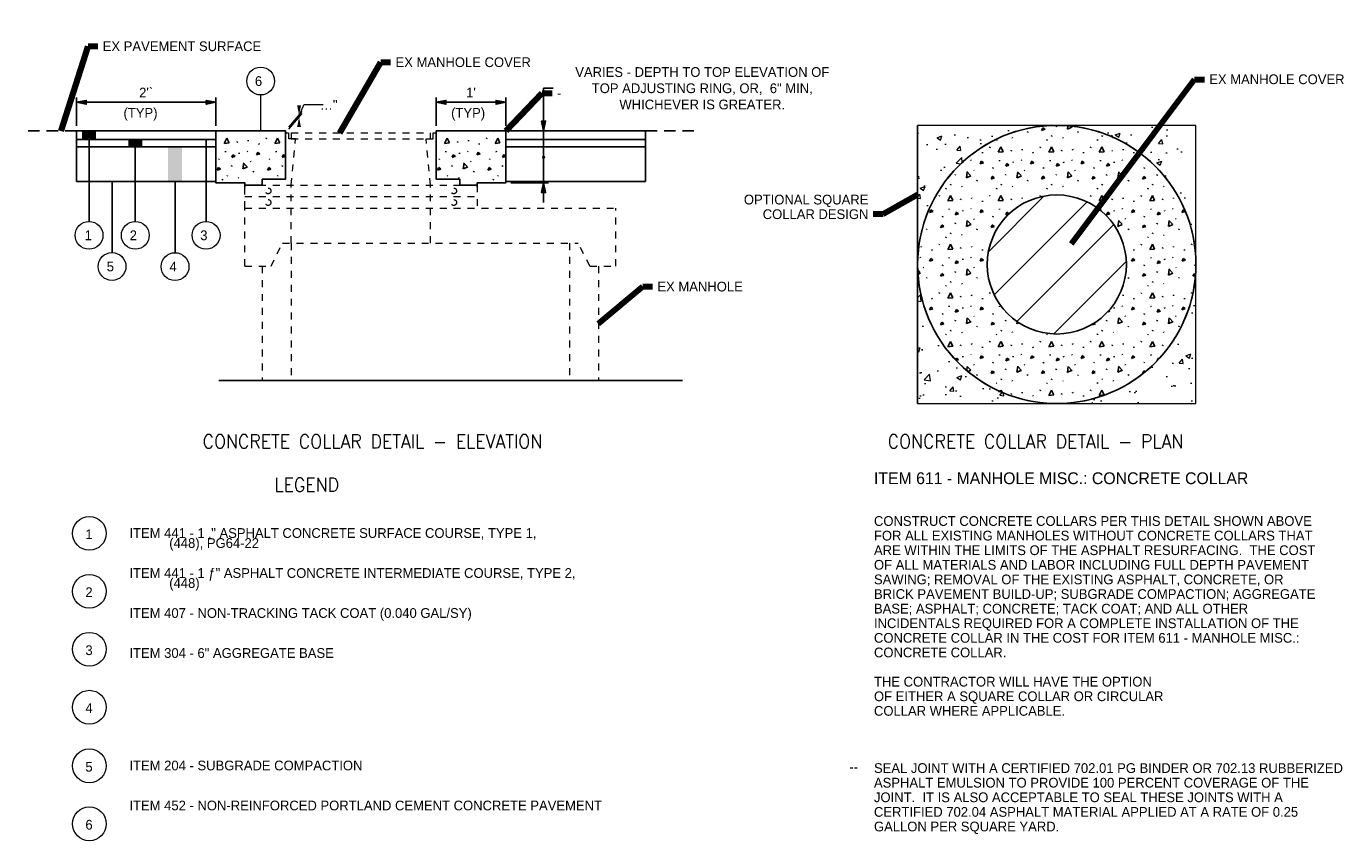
# Model space of a CAD drawing. Header units: feet. Extents: x 2328924.6 to 2329007.4, y 862305.3 to 862325.9.
# Tile 2 of 4: x 2328935.7 to 2328954.7, y 862305.3 to 862317. Entities that reach past the tile are written whole.
import ezdxf
from ezdxf.enums import TextEntityAlignment as Align

# ---------------------------------------------------------------- set-up
doc = ezdxf.new("R2010")
doc.units = ezdxf.units.FT
doc.header["$MEASUREMENT"] = 0
doc.linetypes.add('OhDOT_USTN2', pattern=[0.11, 0.069, -0.041])
doc.linetypes.add('OhDOT_USTN3', pattern=[0.22, 0.165, -0.055])
for name, color, linetype in [('BR_P_Gen_Hatch', 253, 'Continuous'), ('DR_P_Cells', 151, 'Continuous'), ('DR_X_Cells', 151, 'OhDOT_USTN2'), ('PV_P_EOP', 7, 'Continuous'), ('SH_Data', 7, 'Continuous'), ('SH_Text', 7, 'Continuous'), ('XS_P_Pavt_Layers', 251, 'Continuous'), ('XS_P_Pavt_Surface', 251, 'Continuous'), ('XS_P_Subgrade', 4, 'Continuous'), ('XS_X_Pavt', 133, 'OhDOT_USTN3')]:
    doc.layers.add(name, color=color, linetype=linetype)
doc.styles.add('Slanted Normal (0.14) Font 31', font='font31.shx', dxfattribs={"height": 0.14})
doc.styles.add('Slanted-Normal', font='font31.shx', dxfattribs={"height": 0.14})
doc.styles.add('Slanted-Normal LS 0.50', font='ISO_FONTRIGHT.shx', dxfattribs={"height": 0.14})
doc.styles.add('Straight-Normal', font='font30.shx', dxfattribs={"height": 0.14})
doc.styles.add('Straight-Normal LS 0.50', font='ISO_FONTLEFT.shx', dxfattribs={"height": 0.14})
doc.styles.add('Untitled-1', font='ISO_FONTRIGHT.shx', dxfattribs={"height": 0.14})
doc.dimstyles.new('Dec-0  Slanted', dxfattribs={"dimtxt": 0.14, "dimasz": 0.14, "dimexe": 0.07, "dimexo": 0.07, "dimgap": 0.07, "dimtad": 1, "dimdec": 0, "dimzin": 3, "dimdsep": 46, "dimtxsty": 'Slanted-Normal', "dimblk": 'Dim1', "dimcen": 0, "dimclrd": 95, "dimclre": 95, "dimclrt": 7, "dimaunit": 1, "dimadec": 1, "dimazin": 3, "dimtfac": 1, "dimtdec": 0, "dimtmove": 1, "dimatfit": 0, "dimldrblk": 'Dim1', "dimfxl": 1, "dimtolj": 1, "dimtzin": 3, "dimlwd": -1, "dimlwe": -1, "dimarcsym": 0})
doc.dimstyles.new('Dec-1  Slanted', dxfattribs={"dimtxt": 0.14, "dimasz": 0.14, "dimexe": 0.07, "dimexo": 0.07, "dimgap": 0.07, "dimtad": 1, "dimdec": 1, "dimzin": 3, "dimdsep": 46, "dimtxsty": 'Slanted-Normal', "dimblk": 'Dim1', "dimcen": 0, "dimclrd": 95, "dimclre": 95, "dimclrt": 7, "dimadec": 1, "dimazin": 3, "dimtfac": 1, "dimtdec": 1, "dimtix": 1, "dimtofl": 0, "dimtmove": 1, "dimatfit": 3, "dimldrblk": 'Dim1', "dimfxl": 1, "dimtolj": 1, "dimtzin": 3, "dimlwd": -1, "dimlwe": -1, "dimarcsym": 0})
doc.dimstyles.new('Dec-1  Straight', dxfattribs={"dimtxt": 0.14, "dimasz": 0.14, "dimexe": 0.07, "dimexo": 0.07, "dimgap": 0.07, "dimtad": 1, "dimdec": 1, "dimzin": 3, "dimdsep": 46, "dimtxsty": 'Straight-Normal', "dimblk": 'Dim1', "dimcen": 0, "dimclrd": 95, "dimclre": 95, "dimclrt": 256, "dimadec": 1, "dimazin": 3, "dimtfac": 1, "dimtdec": 1, "dimtix": 1, "dimtofl": 0, "dimtmove": 1, "dimatfit": 3, "dimldrblk": 'Dim1', "dimfxl": 1, "dimtolj": 1, "dimtzin": 3, "dimlwd": -1, "dimlwe": -1, "dimarcsym": 0})

# ---------------------------------------------------------------- blocks, each defined once
blk = doc.blocks.new('TERMC')
at = {"layer": 'SH_Text', "linetype": 'Continuous', "lineweight": 0}
h = blk.add_hatch(color=7, dxfattribs=at)
edge = h.paths.add_edge_path()
edge.add_arc((0, 0), 0.025, 0, 360)
blk = doc.blocks.new('Dim1')
h = blk.add_hatch(color=4)
h.dxf.hatch_style = 1
h.paths.add_polyline_path([(0, 0), (-1, -0.2), (-1, 0.2)])
at = {"color": 4}
blk.add_lwpolyline([(0, 0), (-1, -0.2), (-1, 0.2), (0, 0)], dxfattribs=at)
blk = doc.blocks.new('*D984')
at = {"layer": 'Defpoints', "color": 0, "linetype": 'Continuous', "transparency": 16777216}
for p in [(2328942.642, 862315.524), (2328942.642, 862314.774), (2328943.185, 862314.774)]:
    blk.add_point(p, dxfattribs=at)
at = {"layer": 'SH_Text', "color": 95, "linetype": 'Continuous', "transparency": 16777216}
for p, q in [((2328943.325, 862316.134), (2328943.185, 862316.134)), ((2328943.185, 862316.134), (2328943.185, 862315.804)), ((2328943.185, 862315.664), (2328943.185, 862315.804)), ((2328942.712, 862315.524), (2328943.255, 862315.524)), ((2328943.185, 862315.524), (2328943.185, 862314.774)), ((2328942.712, 862314.774), (2328943.255, 862314.774)), ((2328943.185, 862314.634), (2328943.185, 862314.494))]:
    blk.add_line(p, q, dxfattribs=at)
at = {"layer": 'SH_Text', "color": 95, "linetype": 'Continuous', "transparency": 16777216, "xscale": 0.14, "yscale": 0.14, "zscale": 0.14}
for p, rotation in [((2328943.185, 862315.524), 270), ((2328943.185, 862314.774), 90)]:
    blk.add_blockref('Dim1', p, dxfattribs=dict(at, rotation=rotation))
at = {"layer": 'SH_Text', "color": 7, "linetype": 'Continuous', "lineweight": 0, "transparency": 16777216, "insert": (2328945.466, 862316.134), "char_height": 0.14, "attachment_point": 5, "style": 'Slanted-Normal'}
blk.add_mtext('\\A1;VARIES - DEPTH TO TOP ELEVATION OF\\PTOP ADJUSTING RING, OR,  6" MIN, \\PWHICHEVER IS GREATER.', dxfattribs=at)
blk = doc.blocks.new('*D985')
at = {"layer": 'Defpoints', "color": 0, "linetype": 'Continuous', "transparency": 16777216}
for p in [(2328942.642, 862315.933), (2328941.642, 862315.524), (2328942.642, 862315.524)]:
    blk.add_point(p, dxfattribs=at)
at = {"layer": 'SH_Text', "color": 95, "linetype": 'Continuous', "transparency": 16777216}
for p, q in [((2328941.642, 862315.594), (2328941.642, 862316.003)), ((2328941.782, 862315.933), (2328942.502, 862315.933)), ((2328942.642, 862315.594), (2328942.642, 862316.003))]:
    blk.add_line(p, q, dxfattribs=at)
at = {"layer": 'SH_Text', "color": 95, "linetype": 'Continuous', "transparency": 16777216, "xscale": 0.14, "yscale": 0.14, "zscale": 0.14, "rotation": 180}
blk.add_blockref('Dim1', (2328941.642, 862315.933), dxfattribs=at)
at = {"layer": 'SH_Text', "color": 95, "linetype": 'Continuous', "transparency": 16777216, "xscale": 0.14, "yscale": 0.14, "zscale": 0.14}
blk.add_blockref('Dim1', (2328942.642, 862315.933), dxfattribs=at)
at = {"layer": 'SH_Text', "color": 7, "linetype": 'Continuous', "lineweight": 0, "transparency": 16777216, "insert": (2328942.142, 862316.073), "char_height": 0.14, "attachment_point": 5, "style": 'Slanted-Normal'}
blk.add_mtext("\\A1;1'", dxfattribs=at)
blk = doc.blocks.new('*D986')
at = {"layer": 'Defpoints', "color": 0, "linetype": 'Continuous', "transparency": 16777216}
for p in [(2328938.475, 862315.933), (2328936.471, 862315.524), (2328938.475, 862315.524)]:
    blk.add_point(p, dxfattribs=at)
at = {"layer": 'SH_Text', "color": 95, "linetype": 'Continuous', "transparency": 16777216}
for p, q in [((2328936.471, 862315.594), (2328936.471, 862316.003)), ((2328936.611, 862315.933), (2328938.335, 862315.933)), ((2328938.475, 862315.594), (2328938.475, 862316.003))]:
    blk.add_line(p, q, dxfattribs=at)
at = {"layer": 'SH_Text', "color": 95, "linetype": 'Continuous', "transparency": 16777216, "xscale": 0.14, "yscale": 0.14, "zscale": 0.14, "rotation": 180}
blk.add_blockref('Dim1', (2328936.471, 862315.933), dxfattribs=at)
at = {"layer": 'SH_Text', "color": 95, "linetype": 'Continuous', "transparency": 16777216, "xscale": 0.14, "yscale": 0.14, "zscale": 0.14}
blk.add_blockref('Dim1', (2328938.475, 862315.933), dxfattribs=at)
at = {"layer": 'SH_Text', "color": 7, "linetype": 'Continuous', "lineweight": 0, "transparency": 16777216, "insert": (2328937.473, 862316.073), "char_height": 0.14, "attachment_point": 5, "style": 'Slanted-Normal'}
blk.add_mtext("\\A1;2'`", dxfattribs=at)

msp = doc.modelspace()

# ---------------------------------------------------------------- hatches: boundary and pattern name
at = {"layer": 'BR_P_Gen_Hatch'}
h = msp.add_hatch(dxfattribs=at)
h.set_pattern_fill('HATCH', color=256, style=0, pattern_type=2)
h.set_pattern_definition([(45, (2328952.8314, 862314.2091), (-0.35355, 0.35355), [])])
edge = h.paths.add_edge_path()
edge.add_arc((2328950.562, 862313.601), 1, 0, 360)
at = {"layer": 'SH_Data', "linetype": 'Continuous', "lineweight": 0}
h = msp.add_hatch(dxfattribs=at)
h.set_pattern_fill('AR-CONC', style=0, pattern_type=2)
h.set_pattern_definition([(50, (2328948.9846, 862315.99674), (0.71726, -0.06275), [0.075, -0.825]), (355, (2328948.9846, 862315.99674), (-0.13875, 0.7522), [0.06, -0.66]), (100.451, (2328949.0444, 862315.9915), (0.57851, 0.68944), [0.06374, -0.70114]), (46.184, (2328948.9846, 862316.1967), (1.06724, -0.16552), [0.1125, -1.2375]), (96.636, (2328949.0736, 862316.183), (0.93466, 0.97412), [0.0956, -1.0517]), (351.184, (2328948.9846, 862316.1967), (0.93466, 0.9741), [0.09, -0.99]), (21, (2328949.0846, 862316.14674), (0.59691, -0.40262), [0.075, -0.825]), (326, (2328949.0846, 862316.14674), (0.24332, 0.72515), [0.06, -0.66]), (71.451, (2328949.13436, 862316.1132), (0.84022, 0.32253), [0.06374, -0.70114]), (37.5, (2328948.98462, 862315.99674), (0.01216, 0.332894), [0, -0.652, 0, -0.67, 0, -0.6625]), (7.5, (2328948.9846, 862315.99674), (0.26307, 0.39441), [0, -0.382, 0, -0.637, 0, -0.2525]), (327.5, (2328948.76162, 862315.99674), (0.533822, -0.022555), [0, -0.25, 0, -0.78, 0, -1.035]), (317.5, (2328948.6616, 862315.99674), (0.583186, 0.100105), [0, -0.325, 0, -0.518, 0, -0.735])])
h.paths.add_polyline_path([(2328948.562, 862313.601, -0.414214), (2328950.562, 862315.601), (2328948.562, 862315.601)])
h = msp.add_hatch(dxfattribs=at)
h.set_pattern_fill('AR-CONC', style=0, pattern_type=2)
h.set_pattern_definition([(50, (2328954.1764, 862315.15265), (0.71726, -0.06275), [0.075, -0.825]), (355, (2328954.1764, 862315.15265), (-0.13875, 0.75219), [0.06, -0.66]), (100.451, (2328954.23614, 862315.1474), (0.57851, 0.68944), [0.06374, -0.70114]), (46.184, (2328954.1764, 862315.35265), (1.06724, -0.16552), [0.1125, -1.2375]), (96.636, (2328954.2653, 862315.3389), (0.93466, 0.97412), [0.0956, -1.05171]), (351.184, (2328954.1764, 862315.3527), (0.93466, 0.97412), [0.09, -0.99]), (21, (2328954.2764, 862315.30265), (0.59691, -0.40262), [0.075, -0.825]), (326, (2328954.2764, 862315.30265), (0.24332, 0.72515), [0.06, -0.66]), (71.451, (2328954.3261, 862315.2691), (0.84022, 0.32253), [0.06374, -0.70114]), (37.5, (2328954.17637, 862315.15265), (0.01216, 0.332894), [0, -0.652, 0, -0.67, 0, -0.6625]), (7.5, (2328954.17637, 862315.15265), (0.26307, 0.394412), [0, -0.382, 0, -0.637, 0, -0.2525]), (327.5, (2328953.95337, 862315.15265), (0.533822, -0.022555), [0, -0.25, 0, -0.78, 0, -1.035]), (317.5, (2328953.85337, 862315.15265), (0.583186, 0.100105), [0, -0.325, 0, -0.518, 0, -0.735])])
h.paths.add_polyline_path([(2328950.562, 862315.601, -0.414214), (2328952.562, 862313.601), (2328952.562, 862315.601)])
h = msp.add_hatch(dxfattribs=at)
h.set_pattern_fill('AR-CONC', style=0, pattern_type=2)
h.set_pattern_definition([(50, (2328947.58877, 862311.90693), (0.71726, -0.06275), [0.075, -0.825]), (355, (2328947.5888, 862311.9069), (-0.13875, 0.7522), [0.06, -0.66]), (100.451, (2328947.64854, 862311.9017), (0.57851, 0.68944), [0.06374, -0.70114]), (46.184, (2328947.5888, 862312.1069), (1.06724, -0.16552), [0.1125, -1.2375]), (96.636, (2328947.6777, 862312.0931), (0.93466, 0.97412), [0.0956, -1.05171]), (351.184, (2328947.5888, 862312.1069), (0.93466, 0.97412), [0.09, -0.99]), (21, (2328947.68877, 862312.05693), (0.59691, -0.40262), [0.075, -0.825]), (326, (2328947.6888, 862312.0569), (0.24332, 0.72515), [0.06, -0.66]), (71.451, (2328947.7385, 862312.0234), (0.84022, 0.32253), [0.06374, -0.70114]), (37.5, (2328947.58877, 862311.90693), (0.01216, 0.332894), [0, -0.652, 0, -0.67, 0, -0.6625]), (7.5, (2328947.58877, 862311.90693), (0.26307, 0.39441), [0, -0.382, 0, -0.637, 0, -0.2525]), (327.5, (2328947.36577, 862311.90693), (0.533822, -0.022555), [0, -0.25, 0, -0.78, 0, -1.035]), (317.5, (2328947.26577, 862311.90693), (0.583186, 0.100105), [0, -0.325, 0, -0.518, 0, -0.735])])
h.paths.add_polyline_path([(2328950.562, 862311.601, -0.414214), (2328948.562, 862313.601), (2328948.562, 862311.601)])
h = msp.add_hatch(dxfattribs=at)
h.set_pattern_fill('AR-CONC', style=0, pattern_type=2)
h.set_pattern_definition([(50, (2328953.7546, 862312.05766), (0.71726, -0.06275), [0.075, -0.825]), (355, (2328953.7546, 862312.05766), (-0.13875, 0.75219), [0.06, -0.66]), (100.451, (2328953.8144, 862312.0524), (0.57851, 0.68944), [0.06374, -0.70114]), (46.184, (2328953.7546, 862312.2577), (1.06724, -0.16552), [0.1125, -1.2375]), (96.636, (2328953.8435, 862312.2439), (0.93466, 0.97412), [0.0956, -1.05171]), (351.184, (2328953.7546, 862312.2577), (0.93466, 0.97412), [0.09, -0.99]), (21, (2328953.8546, 862312.20766), (0.59691, -0.40262), [0.075, -0.825]), (326, (2328953.8546, 862312.20766), (0.24332, 0.72515), [0.06, -0.66]), (71.451, (2328953.90435, 862312.1741), (0.84022, 0.32253), [0.06374, -0.70114]), (37.5, (2328953.7546, 862312.05766), (0.01216, 0.332894), [0, -0.652, 0, -0.67, 0, -0.6625]), (7.5, (2328953.7546, 862312.05766), (0.26307, 0.39441), [0, -0.382, 0, -0.637, 0, -0.2525]), (327.5, (2328953.5316, 862312.05766), (0.533822, -0.022555), [0, -0.25, 0, -0.78, 0, -1.035]), (317.5, (2328953.4316, 862312.05766), (0.583186, 0.100105), [0, -0.325, 0, -0.518, 0, -0.735])])
h.paths.add_polyline_path([(2328952.562, 862313.601, -0.414214), (2328950.562, 862311.601), (2328952.562, 862311.601)])
at = {"layer": 'SH_Text'}
h = msp.add_hatch(dxfattribs=at)
h.set_pattern_fill('CONCRETE', color=256, style=0, pattern_type=2)
h.set_pattern_definition([(64.751, (2328949.826225, 862313.6147), (-0.7254999, -1.3984999), [0.041037, -8.463184]), (323.1434, (2328949.84373, 862313.65182), (-2.9020004, 2.0977502), [0.037266, -8.123184]), (197.811, (2328949.87355, 862313.62947), (-1.451, -0.69925), [0.04957, -2.236495]), (82.6104, (2328949.98806, 862313.44704), (-0.7255, -4.8947496), [0.085393, -5.555457]), (313.3263, (2328949.99904, 862313.53172), (-6.52950005, 6.9925), [0.076785, -10.496675]), (203.6582, (2328950.05173, 862313.475863), (-1.4509997, -0.6992498), [0.068424, -8.644333]), (62.581, (2328949.71924, 862313.8153), (-8e-08, -0.69925), [0.0854, -1.49009]), (294.7558, (2328949.75857, 862313.89109), (-0.7254999, 1.3984998), [0.07675, -6.85337]), (185.0075, (2328949.790706, 862313.82139), (-0.7255, 3e-08), [0.070246, -7.94083]), (303.4349, (2328950.049443, 862313.70555), (-1.4510002, 2.0977503), [0.010673, -9.206386]), (66.0272, (2328950.32044, 862313.88), (-0.7255, -1.3985), [0.014594, -5.342246]), (66.0272, (2328949.75889, 862313.34132), (-0.7255, -1.3985), [0.01458, -5.34226]), (66.0272, (2328949.82376, 862313.483), (-0.7255, -1.3985), [0.014594, -5.342246]), (276.5762, (2328950.062025, 862313.859986), (-7e-09, -0.6992497), [0.0134, -6.32153]), (66.0272, (2328949.90303, 862313.82925), (-0.7255, -1.3985), [0.01458, -5.34226]), (66.0272, (2328949.64078, 862313.581), (-0.7255, -1.3985), [0.014587, -5.34225]), (64.751, (2328949.61619, 862313.4304), (-0.7254999, -1.3984999), [0.041045, -8.463176]), (323.1434, (2328949.6337, 862313.46753), (-2.9020004, 2.0977502), [0.03728, -8.12317]), (197.811, (2328949.66353, 862313.44516), (-1.451, -0.69925), [0.04959, -2.23648]), (64.751, (2328950.18364, 862313.64845), (-0.7255, -1.3984999), [0.041037, -8.463184]), (323.1434, (2328950.20115, 862313.68557), (-2.9020004, 2.0977502), [0.037266, -8.123184]), (197.811, (2328950.23097, 862313.66322), (-1.451, -0.69925), [0.04957, -2.236495]), (303.4349, (2328949.919693, 862313.32747), (-1.4510002, 2.0977503), [0.010673, -9.206386]), (303.435, (2328950.09296, 862313.55898), (-1.4510002, 2.0977503), [0.010683, -9.206377]), (66.0272, (2328949.69153, 862313.98442), (-0.7255, -1.3985), [0.01458, -5.34226]), (66.0272, (2328950.13711, 862313.40042), (-0.7255, -1.3985), [0.01458, -5.34226]), (276.5762, (2328950.21746, 862313.81432), (-7e-09, -0.6992497), [0.0134, -6.32153]), (276.5762, (2328949.73775, 862313.701735), (-7e-09, -0.6992497), [0.0134, -6.32153]), (276.5762, (2328949.93376, 862313.67827), (-7e-09, -0.6992497), [0.0134, -6.32153])])
edge = h.paths.add_edge_path()
edge.add_arc((2328950.562, 862313.601), 2, 0, 360)
edge = h.paths.add_edge_path(flags=16)
edge.add_arc((2328950.562, 862313.601), 1, 0, 360)
h = msp.add_hatch(dxfattribs=at)
h.set_pattern_fill('CONCRETE', color=256, style=0, pattern_type=2)
h.set_pattern_definition([(64.751, (2328938.700463, 862315.83985), (-0.7255, -1.3985), [0.041037, -8.463184]), (323.1434, (2328938.71797, 862315.87697), (-2.9020004, 2.0977502), [0.037266, -8.123184]), (197.81, (2328938.74779, 862315.85462), (-1.451, -0.69925), [0.04957, -2.2365]), (82.61, (2328938.8623, 862315.67219), (-0.7255, -4.89475), [0.08539, -5.55546]), (313.3263, (2328938.87328, 862315.75687), (-6.5295, 6.9925), [0.076785, -10.496675]), (203.658, (2328938.925965, 862315.70101), (-1.4509997, -0.6992498), [0.068424, -8.644333]), (62.58, (2328938.59348, 862316.04044), (-8e-08, -0.69925), [0.0854, -1.49009]), (294.756, (2328938.632804, 862316.11624), (-0.7255, 1.3984998), [0.07675, -6.85337]), (185.0075, (2328938.664944, 862316.04654), (-0.7255, 3e-08), [0.070246, -7.94083]), (303.435, (2328938.92368, 862315.9307), (-1.4510002, 2.0977503), [0.010673, -9.206386]), (66.027, (2328939.19468, 862316.10515), (-0.7255, -1.3985), [0.014594, -5.342246]), (66.027, (2328938.63313, 862315.56647), (-0.7255, -1.3985), [0.01458, -5.34226]), (66.027, (2328938.698, 862315.70815), (-0.7255, -1.3985), [0.014594, -5.342246]), (276.576, (2328938.93626, 862316.085135), (-7e-09, -0.6992497), [0.0134, -6.32153]), (66.027, (2328938.77726, 862316.0544), (-0.7255, -1.3985), [0.01458, -5.34226]), (66.027, (2328938.51501, 862315.80615), (-0.7255, -1.3985), [0.01459, -5.34225]), (64.751, (2328938.49043, 862315.65555), (-0.7255, -1.3985), [0.041045, -8.463176]), (323.1434, (2328938.50794, 862315.692676), (-2.9020004, 2.0977502), [0.03728, -8.12317]), (197.81, (2328938.53777, 862315.67031), (-1.451, -0.69925), [0.04959, -2.23648]), (64.751, (2328939.05788, 862315.8736), (-0.7255, -1.3985), [0.041037, -8.463184]), (323.1434, (2328939.075384, 862315.91072), (-2.9020004, 2.0977502), [0.037266, -8.123184]), (197.81, (2328939.1052, 862315.88837), (-1.451, -0.69925), [0.04957, -2.2365]), (303.435, (2328938.79393, 862315.552617), (-1.4510002, 2.0977503), [0.010673, -9.206386]), (303.435, (2328938.9672, 862315.78413), (-1.4510002, 2.0977503), [0.010683, -9.206377]), (66.027, (2328938.56576, 862316.20957), (-0.7255, -1.3985), [0.01458, -5.34226]), (66.027, (2328939.01135, 862315.62557), (-0.7255, -1.3985), [0.01458, -5.34226]), (276.576, (2328939.0917, 862316.03947), (-7e-09, -0.6992497), [0.0134, -6.32153]), (276.576, (2328938.61199, 862315.926885), (-7e-09, -0.6992497), [0.0134, -6.32153]), (276.576, (2328938.808, 862315.90342), (-7e-09, -0.6992497), [0.0134, -6.32153])])
h.paths.add_polyline_path([(2328938.475, 862315.524), (2328939.475, 862315.524), (2328939.475, 862314.826), (2328939.142, 862314.826), (2328939.142, 862314.742), (2328938.892, 862314.742), (2328938.892, 862314.774), (2328938.475, 862314.774)])
h = msp.add_hatch(dxfattribs=at)
h.set_pattern_fill('CONCRETE', color=256, style=0, pattern_type=2)
h.set_pattern_definition([(64.751, (2328941.867126, 862315.83985), (-0.7255, -1.3985), [0.041037, -8.463184]), (323.1434, (2328941.88463, 862315.87697), (-2.9020004, 2.0977502), [0.037266, -8.123184]), (197.81, (2328941.91445, 862315.85462), (-1.451, -0.69925), [0.04957, -2.2365]), (82.61, (2328942.02896, 862315.67219), (-0.7255, -4.89475), [0.08539, -5.55546]), (313.3263, (2328942.03994, 862315.75687), (-6.5295, 6.9925), [0.076785, -10.496675]), (203.658, (2328942.09263, 862315.70101), (-1.4509997, -0.6992498), [0.068424, -8.644333]), (62.58, (2328941.76014, 862316.04044), (-8e-08, -0.69925), [0.0854, -1.49009]), (294.756, (2328941.79947, 862316.11624), (-0.7255, 1.3984998), [0.07675, -6.85337]), (185.0075, (2328941.831606, 862316.04654), (-0.7255, 3e-08), [0.070246, -7.94083]), (303.435, (2328942.090343, 862315.9307), (-1.4510002, 2.0977503), [0.010673, -9.206386]), (66.027, (2328942.36134, 862316.10515), (-0.7255, -1.3985), [0.014594, -5.342246]), (66.027, (2328941.79979, 862315.56647), (-0.7255, -1.3985), [0.01458, -5.34226]), (66.027, (2328941.86466, 862315.70815), (-0.7255, -1.3985), [0.014594, -5.342246]), (276.576, (2328942.102925, 862316.085135), (-7e-09, -0.6992497), [0.0134, -6.32153]), (66.027, (2328941.94393, 862316.0544), (-0.7255, -1.3985), [0.01458, -5.34226]), (66.027, (2328941.68168, 862315.80615), (-0.7255, -1.3985), [0.01459, -5.34225]), (64.751, (2328941.65709, 862315.65555), (-0.7255, -1.3985), [0.041045, -8.463176]), (323.1434, (2328941.6746, 862315.692676), (-2.9020004, 2.0977502), [0.03728, -8.12317]), (197.81, (2328941.70443, 862315.67031), (-1.451, -0.69925), [0.04959, -2.23648]), (64.751, (2328942.22454, 862315.8736), (-0.7255, -1.3985), [0.041037, -8.463184]), (323.1434, (2328942.24205, 862315.91072), (-2.9020004, 2.0977502), [0.037266, -8.123184]), (197.81, (2328942.27187, 862315.88837), (-1.451, -0.69925), [0.04957, -2.2365]), (303.435, (2328941.960593, 862315.552617), (-1.4510002, 2.0977503), [0.010673, -9.206386]), (303.435, (2328942.13386, 862315.78413), (-1.4510002, 2.0977503), [0.010683, -9.206377]), (66.027, (2328941.73243, 862316.20957), (-0.7255, -1.3985), [0.01458, -5.34226]), (66.027, (2328942.17801, 862315.62557), (-0.7255, -1.3985), [0.01458, -5.34226]), (276.576, (2328942.25836, 862316.03947), (-7e-09, -0.6992497), [0.0134, -6.32153]), (276.576, (2328941.77865, 862315.926885), (-7e-09, -0.6992497), [0.0134, -6.32153]), (276.576, (2328941.97466, 862315.90342), (-7e-09, -0.6992497), [0.0134, -6.32153])])
h.paths.add_polyline_path([(2328941.642, 862315.524), (2328941.642, 862314.826), (2328941.982, 862314.826), (2328941.982, 862314.742), (2328942.232, 862314.742), (2328942.232, 862314.774), (2328942.642, 862314.774), (2328942.642, 862315.524)])

# ---------------------------------------------------------------- linework, layer by layer
at = {"layer": 'BR_P_Gen_Hatch', "lineweight": 0, "flags": 128}
msp.add_lwpolyline([(2328949.562, 862313.601, 1), (2328951.562, 862313.601, 1), (2328949.562, 862313.601)], format="xyb", close=True, dxfattribs=at)
at = {"layer": 'DR_P_Cells', "lineweight": 13}
for p, q in [((2328939.475, 862315.492), (2328939.475, 862314.826)), ((2328941.642, 862314.826), (2328941.642, 862315.492)), ((2328939.142, 862314.826), (2328939.475, 862314.826)), ((2328939.142, 862314.826), (2328939.142, 862314.742)), ((2328941.642, 862314.826), (2328941.982, 862314.826)), ((2328941.982, 862314.826), (2328941.982, 862314.742))]:
    msp.add_line(p, q, dxfattribs=at)
at = {"layer": 'DR_X_Cells', "lineweight": 0}
for p, q in [((2328939.475, 862315.492), (2328939.517, 862315.492)), ((2328939.517, 862315.492), (2328939.517, 862315.409)), ((2328939.621, 862315.409), (2328939.517, 862315.409)), ((2328939.558, 862315.492), (2328941.558, 862315.492)), ((2328939.558, 862315.492), (2328939.558, 862315.409)), ((2328939.558, 862314.742), (2328939.621, 862315.409)), ((2328939.558, 862315.409), (2328941.558, 862315.409)), ((2328941.496, 862315.409), (2328941.6, 862315.409)), ((2328941.558, 862314.742), (2328941.496, 862315.409)), ((2328941.558, 862315.409), (2328941.558, 862315.492)), ((2328941.6, 862315.409), (2328941.6, 862315.492)), ((2328941.6, 862315.492), (2328941.642, 862315.492)), ((2328938.892, 862314.742), (2328942.232, 862314.742)), ((2328938.892, 862314.409), (2328938.892, 862314.742)), ((2328939.558, 862313.909), (2328939.558, 862314.742)), ((2328941.558, 862313.909), (2328941.558, 862314.742)), ((2328942.232, 862314.742), (2328942.232, 862314.409)), ((2328938.892, 862314.576), (2328942.232, 862314.576)), ((2328938.892, 862313.576), (2328938.892, 862314.409)), ((2328938.892, 862314.409), (2328944.225, 862314.409)), ((2328944.225, 862313.576), (2328944.225, 862314.409)), ((2328939.267, 862313.576), (2328939.433, 862313.909)), ((2328939.433, 862313.909), (2328943.683, 862313.909)), ((2328939.558, 862313.909), (2328939.558, 862311.933)), ((2328943.558, 862313.909), (2328943.558, 862311.933)), ((2328943.85, 862313.576), (2328943.683, 862313.909)), ((2328938.892, 862313.576), (2328939.267, 862313.576)), ((2328939.142, 862313.576), (2328939.142, 862311.933)), ((2328943.85, 862313.576), (2328944.225, 862313.576)), ((2328943.975, 862313.576), (2328943.975, 862311.933))]:
    msp.add_line(p, q, dxfattribs=at)
for centre in [(2328939.225, 862314.659), (2328941.892, 862314.659), (2328939.225, 862314.492), (2328941.892, 862314.492)]:
    msp.add_circle(centre, 0.0417, dxfattribs=at)
at = {"layer": 'DR_X_Cells', "color": 151, "linetype": 'Continuous', "lineweight": 0}
msp.add_circle((2328950.562, 862313.601), 1, dxfattribs=at)
at = {"layer": 'PV_P_EOP'}
for p, q in [((2328939.475, 862315.524), (2328938.475, 862315.524)), ((2328938.475, 862315.524), (2328938.475, 862314.774)), ((2328941.642, 862315.524), (2328942.642, 862315.524)), ((2328942.642, 862315.492), (2328942.642, 862314.774)), ((2328938.892, 862314.774), (2328938.475, 862314.774)), ((2328942.232, 862314.774), (2328942.642, 862314.774))]:
    msp.add_line(p, q, dxfattribs=at)
at = {"layer": 'SH_Data', "color": 7, "linetype": 'Continuous', "lineweight": 13}
for p, q in [((2328948.562, 862311.601), (2328948.562, 862315.601)), ((2328952.562, 862315.601), (2328948.562, 862315.601)), ((2328952.562, 862311.601), (2328952.562, 862315.601)), ((2328948.562, 862311.601), (2328952.562, 862311.601))]:
    msp.add_line(p, q, dxfattribs=at)
at = {"layer": 'SH_Data', "color": 7, "linetype": 'Continuous', "lineweight": 0, "flags": 128}
for points in [[(2328948.562, 862313.601, -0.414214), (2328950.562, 862315.601), (2328948.562, 862315.601), (2328948.562, 862313.601)], [(2328950.562, 862315.601, -0.414214), (2328952.562, 862313.601), (2328952.562, 862315.601), (2328950.562, 862315.601)], [(2328950.562, 862311.601, -0.414214), (2328948.562, 862313.601), (2328948.562, 862311.601), (2328950.562, 862311.601)], [(2328952.562, 862313.601, -0.414214), (2328950.562, 862311.601), (2328952.562, 862311.601), (2328952.562, 862313.601)]]:
    msp.add_lwpolyline(points, format="xyb", close=True, dxfattribs=at)
at = {"layer": 'SH_Text', "color": 7, "linetype": 'Continuous', "lineweight": 13}
msp.add_line((2328939.118, 862316.038), (2328939.118, 862315.524), dxfattribs=at)
at = {"layer": 'SH_Text', "color": 97, "linetype": 'Continuous', "lineweight": 0}
for p, q in [((2328939.521, 862315.577), (2328939.716, 862315.802)), ((2328939.521, 862315.545), (2328939.716, 862315.771)), ((2328939.67, 862315.733), (2328939.738, 862315.895)), ((2328939.67, 862315.749), (2328939.67, 862315.718)), ((2328940.018, 862315.895), (2328939.738, 862315.895))]:
    msp.add_line(p, q, dxfattribs=at)
at = {"layer": 'SH_Text', "linetype": 'Continuous'}
for p, q in [((2328936.652, 862315.399), (2328936.652, 862314.22)), ((2328938.334, 862315.399), (2328938.334, 862314.22)), ((2328937.316, 862315.295), (2328937.316, 862314.22)), ((2328936.982, 862314.795), (2328936.982, 862313.772)), ((2328937.888, 862314.795), (2328937.888, 862313.77)), ((2328938.519, 862311.933), (2328945.184, 862311.933))]:
    msp.add_line(p, q, dxfattribs=at)
at = {"layer": 'SH_Text', "flags": 128}
for points in [[(2328938.475, 862315.524), (2328939.475, 862315.524), (2328939.475, 862314.826), (2328939.142, 862314.826), (2328939.142, 862314.742), (2328938.892, 862314.742), (2328938.892, 862314.774), (2328938.475, 862314.774), (2328938.475, 862315.524)], [(2328941.642, 862315.524), (2328941.642, 862314.826), (2328941.982, 862314.826), (2328941.982, 862314.742), (2328942.232, 862314.742), (2328942.232, 862314.774), (2328942.642, 862314.774), (2328942.642, 862315.524), (2328941.642, 862315.524)]]:
    msp.add_lwpolyline(points, close=True, dxfattribs=at)
at = {"layer": 'SH_Text', "linetype": 'Continuous', "lineweight": 13}
for centre, radius in [((2328939.118, 862316.238), 0.2), ((2328936.652, 862314.02), 0.2), ((2328937.316, 862314.02), 0.2), ((2328938.334, 862314.02), 0.2), ((2328936.982, 862313.572), 0.2), ((2328937.888, 862313.57), 0.2), ((2328936.656, 862309.734), 0.243), ((2328936.656, 862308.901), 0.243), ((2328936.656, 862308.068), 0.243), ((2328936.656, 862307.234), 0.243), ((2328936.656, 862306.391), 0.243), ((2328936.656, 862305.558), 0.243)]:
    msp.add_circle(centre, radius, dxfattribs=at)
at = {"layer": 'SH_Text'}
for radius in [2, 1, 1]:
    msp.add_circle((2328950.562, 862313.601), radius, dxfattribs=at)
at = {"layer": 'SH_Text', "color": 4, "linetype": 'Continuous', "lineweight": 0}
msp.add_solid([(2328939.698, 862315.888), (2328939.67, 862315.748), (2328939.642, 862315.888)], dxfattribs=at)
at = {"layer": 'SH_Text', "color": 4, "linetype": 'Continuous', "lineweight": 0, "extrusion": (0, 0, -1)}
msp.add_solid([(-2328939.642, 862315.578), (-2328939.67, 862315.718), (-2328939.698, 862315.578)], dxfattribs=at)
at = {"layer": 'XS_P_Pavt_Layers'}
for p, q in [((2328936.471, 862315.524), (2328936.471, 862315.295)), ((2328938.475, 862315.399), (2328936.471, 862315.399)), ((2328942.648, 862315.399), (2328944.652, 862315.399)), ((2328944.652, 862315.524), (2328944.652, 862315.295)), ((2328938.475, 862315.295), (2328936.471, 862315.295)), ((2328942.648, 862315.295), (2328944.652, 862315.295))]:
    msp.add_line(p, q, dxfattribs=at)
at = {"layer": 'XS_P_Pavt_Layers', "linetype": 'Continuous', "extrusion": (0, 0, -1)}
for points in [[(-2328937.416, 862315.399), (-2328937.216, 862315.399), (-2328937.416, 862315.295), (-2328937.216, 862315.295)], [(-2328937.988, 862315.295), (-2328937.788, 862315.295), (-2328937.988, 862314.795), (-2328937.788, 862314.795)]]:
    msp.add_solid(points, dxfattribs=at)
at = {"layer": 'XS_P_Pavt_Surface'}
for p, q in [((2328938.475, 862315.524), (2328936.471, 862315.524)), ((2328942.648, 862315.524), (2328944.652, 862315.524))]:
    msp.add_line(p, q, dxfattribs=at)
at = {"layer": 'XS_P_Pavt_Surface', "linetype": 'Continuous', "extrusion": (0, 0, -1)}
msp.add_solid([(-2328936.752, 862315.524), (-2328936.552, 862315.524), (-2328936.752, 862315.399), (-2328936.552, 862315.399)], dxfattribs=at)
at = {"layer": 'XS_P_Subgrade'}
for p, q in [((2328936.471, 862315.295), (2328936.471, 862314.795)), ((2328944.652, 862315.295), (2328944.652, 862314.795)), ((2328938.475, 862314.795), (2328936.471, 862314.795)), ((2328938.892, 862314.774), (2328938.892, 862314.711)), ((2328942.232, 862314.774), (2328942.232, 862314.711)), ((2328942.642, 862314.795), (2328944.652, 862314.795))]:
    msp.add_line(p, q, dxfattribs=at)
at = {"layer": 'XS_X_Pavt'}
for p, q in [((2328936.471, 862315.524), (2328935.75, 862315.524)), ((2328944.652, 862315.524), (2328945.351, 862315.524))]:
    msp.add_line(p, q, dxfattribs=at)

# ---------------------------------------------------------------- block references
at = {"layer": 'SH_Text', "color": 7, "linetype": 'Continuous', "lineweight": 0}
msp.add_blockref('TERMC', (2328943.185, 862315.142), dxfattribs=at)

# ---------------------------------------------------------------- texts
at = {"layer": 'SH_Text', "lineweight": 13}
for s, style, p in [('6', 'Slanted-Normal LS 0.50', (2328939.088, 862316.238)), ('1', 'Slanted Normal (0.14) Font 31', (2328936.64, 862314.02)), ('2', 'Slanted Normal (0.14) Font 31', (2328937.288, 862314.02)), ('3', 'Slanted Normal (0.14) Font 31', (2328938.302, 862314.02)), ('5', 'Slanted Normal (0.14) Font 31', (2328936.958, 862313.572)), ('4', 'Slanted Normal (0.14) Font 31', (2328937.86, 862313.57))]:
    msp.add_text(s, height=0.14, dxfattribs=dict(at, style=style)).set_placement(p, align=Align.MIDDLE_CENTER)
at = {"layer": 'SH_Text', "color": 7, "linetype": 'Continuous', "style": 'Straight-Normal LS 0.50'}
msp.add_text('…"', height=0.14, dxfattribs=at).set_placement((2328940.096, 862315.895), align=Align.MIDDLE_CENTER)
at = {"layer": 'SH_Text'}
for s, style, p in [('(TYP)', 'Slanted Normal (0.14) Font 31', (2328937.147, 862315.851)), ('(TYP)', 'Slanted Normal (0.14) Font 31', (2328941.856, 862315.851)), ('\xad- ', 'Slanted-Normal LS 0.50', (2328947.579, 862306.446))]:
    msp.add_text(s, height=0.14, dxfattribs=dict(at, style=style)).set_placement(p, align=Align.TOP_LEFT)
at = {"layer": 'SH_Text', "lineweight": 30, "style": 'Slanted-Normal LS 0.50'}
msp.add_text('ITEM 611 - MANHOLE MISC.: CONCRETE COLLAR', height=0.17, dxfattribs=at).set_placement((2328947.934, 862310.612), align=Align.TOP_LEFT)
at = {"layer": 'SH_Text', "lineweight": 13, "style": 'Slanted Normal (0.14) Font 31'}
for s, p in [('5', (2328936.599, 862306.447)), ('6', (2328936.599, 862305.614))]:
    msp.add_text(s, height=0.14, dxfattribs=at).set_placement(p, align=Align.TOP_LEFT)
at = {"layer": 'SH_Text'}
for s, insert, char_height, attachment_point, line_spacing_factor, style in [('EX PAVEMENT SURFACE', (2328936.848, 862316.738), 0.14, 4, 0.6, 'Slanted Normal (0.14) Font 31'), ('EX MANHOLE COVER', (2328941.057, 862316.509), 0.14, 4, 0.6, 'Slanted Normal (0.14) Font 31'), ('EX MANHOLE COVER', (2328952.753, 862316.263), 0.14, 4, 0.6, 'Slanted Normal (0.14) Font 31'), ('\xad \\P', (2328943.377, 862316.135), 0.14, 1, 0.9, 'Slanted-Normal LS 0.50'), ('EX MANHOLE', (2328944.821, 862313.282), 0.14, 4, 0.6, 'Slanted Normal (0.14) Font 31'), ('\\FSTANDARD;CONCRETE COLLAR DETAIL - ELEVATION', (2328940.725, 862311.057), 0.2, 5, 0.6, 'Untitled-1'), ('\\FSTANDARD;CONCRETE COLLAR DETAIL - PLAN', (2328950.256, 862311.057), 0.2, 5, 0.6, 'Untitled-1'), ('\\FSTANDARD;LEGEND', (2328939.78, 862310.434), 0.2, 5, 0.6, 'Untitled-1'), ('ITEM 441 - 1 ‚" ASPHALT CONCRETE SURFACE COURSE, TYPE 1, \\P           (448), PG64-22\\P\\P\\PITEM 441 - 1 ƒ" ASPHALT CONCRETE INTERMEDIATE COURSE, TYPE 2,\\P           (448)\\P\\P\\PITEM 407 - NON-TRACKING TACK COAT (0.040 GAL/SY)\\P\\P\\P\\PITEM 304 - 6" AGGREGATE BASE\\P\\P\\P\\P', (2328937.232, 862309.809), 0.14, 1, 0.61604, 'Slanted Normal (0.14) Font 31'), ('ITEM 204 - SUBGRADE COMPACTION\\P\\P\\P\\PITEM 452 - NON-REINFORCED PORTLAND CEMENT CONCRETE PAVEMENT', (2328937.232, 862306.466), 0.14, 1, 0.61604, 'Slanted Normal (0.14) Font 31')]:
    msp.add_mtext(s, dxfattribs=dict(at, insert=insert, char_height=char_height, attachment_point=attachment_point, line_spacing_factor=line_spacing_factor, style=style))
at = {"layer": 'SH_Text', "linetype": 'Continuous', "lineweight": 13, "insert": (2328947.854, 862314.604), "char_height": 0.14, "attachment_point": 3, "line_spacing_factor": 0.9, "style": 'Slanted-Normal LS 0.50'}
msp.add_mtext('OPTIONAL SQUARE\\PCOLLAR DESIGN', dxfattribs=at)
at = {"layer": 'SH_Text', "char_height": 0.14, "attachment_point": 1, "line_spacing_factor": 0.9, "style": 'Slanted-Normal LS 0.50'}
for s, insert, width in [('CONSTRUCT CONCRETE COLLARS PER THIS DETAIL SHOWN ABOVE FOR ALL EXISTING MANHOLES WITHOUT CONCRETE COLLARS THAT ARE WITHIN THE LIMITS OF THE ASPHALT RESURFACING.  THE COST OF ALL MATERIALS AND LABOR INCLUDING FULL DEPTH PAVEMENT SAWING; REMOVAL OF THE EXISTING ASPHALT, CONCRETE, OR BRICK PAVEMENT BUILD-UP; SUBGRADE COMPACTION; AGGREGATE BASE; ASPHALT; CONCRETE; TACK COAT; AND ALL OTHER INCIDENTALS REQUIRED FOR A COMPLETE INSTALLATION OF THE CONCRETE COLLAR IN THE COST FOR ITEM 611 - MANHOLE MISC.: CONCRETE COLLAR.\\P\\PTHE CONTRACTOR WILL HAVE THE OPTION \\POF EITHER A SQUARE COLLAR OR CIRCULAR\\PCOLLAR WHERE APPLICABLE.', (2328947.934, 862309.982), 6.44), ('SEAL JOINT WITH A CERTIFIED 702.01 PG BINDER OR 702.13 RUBBERIZED ASPHALT EMULSION TO PROVIDE 100 PERCENT COVERAGE OF THE JOINT.  IT IS ALSO ACCEPTABLE TO SEAL THESE JOINTS WITH A CERTIFIED 702.04 ASPHALT MATERIAL APPLIED AT A RATE OF 0.25 GALLON PER SQUARE YARD.', (2328947.934, 862306.429), 6.79492)]:
    msp.add_mtext(s, dxfattribs=dict(at, insert=insert, width=width))
at = {"layer": 'SH_Text', "lineweight": 13, "char_height": 0.14, "attachment_point": 1, "line_spacing_factor": 0.6, "style": 'Slanted Normal (0.14) Font 31'}
for s, insert in [('1', (2328936.599, 862309.791)), ('2', (2328936.599, 862308.958)), ('3', (2328936.599, 862308.124)), ('4', (2328936.599, 862307.291))]:
    msp.add_mtext(s, dxfattribs=dict(at, insert=insert))

# ---------------------------------------------------------------- dimensions: what is measured, and where the dimension line sits
at = {"layer": 'SH_Text', "color": 97, "linetype": 'Continuous', "lineweight": 0}
dim = msp.add_linear_dim(base=(2328943.185, 862314.774), p1=(2328942.642, 862315.524), p2=(2328942.642, 862314.774), angle=270, text='VARIES - DEPTH TO TOP ELEVATION OF\\PTOP ADJUSTING RING, OR,  6" MIN, \\PWHICHEVER IS GREATER.', dimstyle='Dec-0  Slanted', override={"dimtad": 0, "dimtih": 1, "dimtoh": 1, "dimdec": 0, "dimlfac": 12, "dimlunit": 2, "dimpost": "'"}, dxfattribs=at)
dim.commit()
dim.dimension.update_dxf_attribs({"geometry": '*D984', "text_midpoint": (2328944.131, 862316.134), "dimtype": 160})
dim = msp.add_linear_dim(base=(2328938.475, 862315.933), p1=(2328936.471, 862315.524), p2=(2328938.475, 862315.524), text='<>`', dimstyle='Dec-0  Slanted', override={"dimtih": 1, "dimtoh": 1, "dimpost": "'"}, dxfattribs=at)
dim.commit()
dim.dimension.update_dxf_attribs({"geometry": '*D986', "text_midpoint": (2328937.473, 862316.073)})
dim = msp.add_linear_dim(base=(2328942.642, 862315.933), p1=(2328941.642, 862315.524), p2=(2328942.642, 862315.524), dimstyle='Dec-0  Slanted', override={"dimtih": 1, "dimtoh": 1, "dimpost": "'"}, dxfattribs=at)
dim.commit()
dim.dimension.update_dxf_attribs({"geometry": '*D985', "text_midpoint": (2328942.142, 862316.073)})

# ---------------------------------------------------------------- leaders
at = {"layer": 'SH_Text', "color": 97, "linetype": 'Continuous', "lineweight": 0, "annotation_type": 0, "has_hookline": 1}
for points, dimstyle, hookline_direction in [([(2328936.249, 862315.524), (2328936.638, 862316.738), (2328936.778, 862316.738)], 'Dec-0  Slanted', 0), ([(2328940.255, 862315.492), (2328940.847, 862316.509), (2328940.987, 862316.509)], 'Dec-0  Slanted', 0), ([(2328950.772, 862313.896), (2328952.543, 862316.263), (2328952.683, 862316.263)], 'Dec-0  Slanted', 0), ([(2328942.648, 862315.524), (2328943.167, 862316.065), (2328943.307, 862316.065)], 'Dec-1  Straight', 0), ([(2328948.562, 862314.601), (2328948.064, 862314.324), (2328947.924, 862314.324)], 'Dec-1  Slanted', 1), ([(2328943.975, 862312.754), (2328944.611, 862313.282), (2328944.751, 862313.282)], 'Dec-0  Slanted', 0)]:
    msp.add_leader(points, dimstyle=dimstyle, override={"dimtad": 0, "dimclrd": 0, "dimlwd": 65534}, dxfattribs=dict(at, hookline_direction=hookline_direction))

doc.saveas('drawing.dxf')
